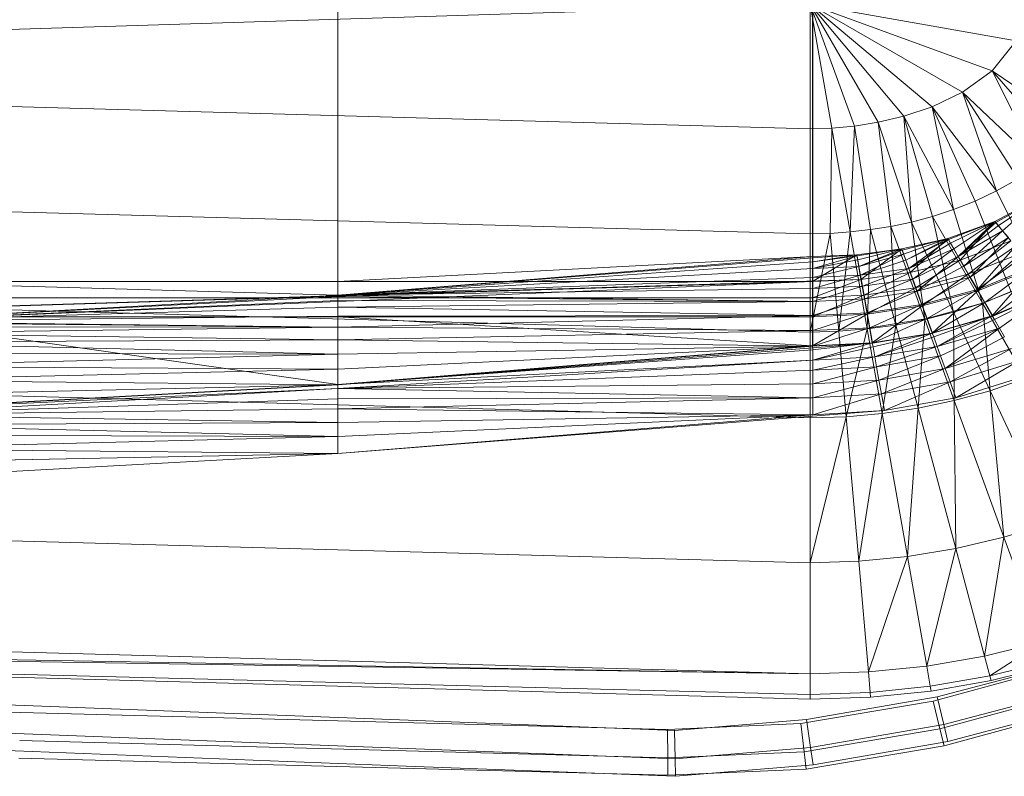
# Model space of a CAD drawing. Header units: metres. Extents: x 391.1 to 427.5, y 12.7 to 28.4.
# Tile 55 of 139: x 407.872 to 408.111, y 26.125 to 26.307. Entities that reach past the tile are written whole.
import ezdxf

# ---------------------------------------------------------------- set-up
doc = ezdxf.new("R2010")
doc.units = ezdxf.units.M
doc.layers.add('A-DETL-____-MBND', color=7, linetype='Continuous', lineweight=18)
doc.layers.add('A-GENM-____-OTLN', color=7, linetype='Continuous', lineweight=18)

# ---------------------------------------------------------------- blocks, each defined once
blk = doc.blocks.new('Family - LONDR55-XX_ZZ-ARQ-CAA-M3D-Londres55-154724-04_TEL_P1')
at = {"layer": 'A-DETL-____-MBND', "color": 253, "true_color": 0xaaaaaa}
for p, q in [((0.3742, 0.40749), (0.36709, 0.72691)), ((0.3742, 0.40749), (0.36709, 0.72691)), ((0.21897, 0.7262), (0.20299, 0.21652)), ((0.21897, 0.7262), (0.23305, 0.21652)), ((0.24439, 0.7262), (0.25847, 0.21652)), ((0.26816, 0.7262), (0.28224, 0.21652)), ((0.28568, 0.7262), (0.26951, 0.2042)), ((0.26951, 0.2042), (0.28565, 0.7256)), ((0.26951, 0.2042), (0.28565, 0.7256)), ((0.27003, 0.21593), (0.28565, 0.7256)), ((0.27003, 0.21593), (0.28565, 0.7256)), ((0.28891, 0.7262), (0.30299, 0.21652)), ((0.32395, 0.7262), (0.33803, 0.21652)), ((0.35083, 0.7262), (0.36491, 0.21652)), ((0.35578, 0.7262), (0.36491, 0.21652)), ((0.35697, 0.7262), (0.36491, 0.21652)), ((0.35697, 0.7262), (0.36986, 0.21652)), ((0.35697, 0.7262), (0.37104, 0.21652)), ((0.27003, 0.44571), (0.27003, 0.33082)), ((0.27003, 0.44571), (0.2733, 0.33082)), ((0.27003, 0.44571), (0.27003, 0.33082)), ((0.27003, 0.44571), (0.2733, 0.33082)), ((0.27003, 0.21593), (0.27965, 0.44571)), ((0.27003, 0.21593), (0.27965, 0.44571)), ((0.27003, 0.44571), (0.27003, 0.33082)), ((0.27003, 0.44571), (0.27003, 0.33082)), ((0.27965, 0.44571), (0.2733, 0.33082)), ((0.2733, 0.33082), (0.27965, 0.44571)), ((0.27965, 0.44571), (0.2733, 0.33082)), ((0.2733, 0.33082), (0.27965, 0.44571)), ((0.27965, 0.44571), (0.27362, 0.33082)), ((0.27362, 0.33082), (0.27965, 0.44571)), ((0.27392, 0.44571), (0.27392, 0.33082)), ((0.27392, 0.44571), (0.27392, 0.33082)), ((0.27965, 0.44571), (0.2746, 0.33082)), ((0.2746, 0.33082), (0.27965, 0.44571)), ((0.27965, 0.44571), (0.2762, 0.33082)), ((0.2762, 0.33082), (0.27965, 0.44571)), ((0.27965, 0.44571), (0.27837, 0.33082)), ((0.27837, 0.33082), (0.27965, 0.44571)), ((0.27859, 0.44571), (0.27859, 0.33082)), ((0.27859, 0.44571), (0.29491, 0.33082)), ((0.27859, 0.44571), (0.27859, 0.33082)), ((0.27859, 0.44571), (0.29491, 0.33082)), ((0.27965, 0.44571), (0.28105, 0.33082)), ((0.27965, 0.44571), (0.28105, 0.33082)), ((0.27996, 0.44571), (0.28105, 0.33082)), ((0.27996, 0.44571), (0.28105, 0.33082)), ((0.28094, 0.44571), (0.28105, 0.33082)), ((0.28094, 0.44571), (0.28105, 0.33082)), ((0.28254, 0.44571), (0.28105, 0.33082)), ((0.28105, 0.33082), (0.28254, 0.44571)), ((0.28254, 0.44571), (0.28415, 0.33082)), ((0.28254, 0.44571), (0.28415, 0.33082)), ((0.28471, 0.44571), (0.28415, 0.33082)), ((0.28415, 0.33082), (0.28471, 0.44571)), ((0.28471, 0.44571), (0.28758, 0.33082)), ((0.28471, 0.44571), (0.28758, 0.33082)), ((0.28739, 0.44571), (0.28758, 0.33082)), ((0.28739, 0.44571), (0.28758, 0.33082)), ((0.29049, 0.44571), (0.28758, 0.33082)), ((0.28758, 0.33082), (0.29049, 0.44571)), ((0.29049, 0.44571), (0.29124, 0.33082)), ((0.29049, 0.44571), (0.29124, 0.33082)), ((0.29392, 0.44571), (0.29124, 0.33082)), ((0.29124, 0.33082), (0.29392, 0.44571)), ((0.29392, 0.44571), (0.29501, 0.33082)), ((0.29392, 0.44571), (0.29501, 0.33082)), ((0.30126, 0.44572), (0.29491, 0.33082)), ((0.29491, 0.33082), (0.30126, 0.44572)), ((0.29758, 0.44571), (0.29501, 0.33082)), ((0.29501, 0.33082), (0.29758, 0.44571)), ((0.29501, 0.33082), (0.30135, 0.44571)), ((0.30126, 0.44572), (0.29591, 0.33077)), ((0.29591, 0.33077), (0.30126, 0.44572)), ((0.29591, 0.33077), (0.30226, 0.44566)), ((0.29591, 0.33077), (0.30226, 0.44566)), ((0.30226, 0.44566), (0.29837, 0.33077)), ((0.29837, 0.33077), (0.30226, 0.44566)), ((0.30226, 0.44566), (0.3008, 0.33077)), ((0.3008, 0.33077), (0.30226, 0.44566)), ((0.30226, 0.44566), (0.30408, 0.33077)), ((0.30226, 0.44566), (0.30408, 0.33077)), ((0.30471, 0.44566), (0.30408, 0.33077)), ((0.30408, 0.33077), (0.30471, 0.44566)), ((0.30471, 0.44566), (0.3075, 0.33077)), ((0.30471, 0.44566), (0.3075, 0.33077)), ((0.30715, 0.44566), (0.3075, 0.33077)), ((0.30715, 0.44566), (0.3075, 0.33077)), ((0.31043, 0.44566), (0.3075, 0.33077)), ((0.3075, 0.33077), (0.31043, 0.44566)), ((0.31043, 0.44566), (0.3116, 0.33076)), ((0.31043, 0.44566), (0.3116, 0.33076)), ((0.31384, 0.44566), (0.3116, 0.33076)), ((0.3116, 0.33076), (0.31384, 0.44566)), ((0.3116, 0.33076), (0.31794, 0.44566)), ((0.37612, 0.31375), (0.37121, 0.44025)), ((0.37612, 0.31375), (0.37121, 0.44025)), ((0.37121, 0.44025), (0.37612, 0.31375)), ((0.37612, 0.31375), (0.37121, 0.44025)), ((0.37805, 0.44054), (0.38296, 0.31404)), ((0.37805, 0.44054), (0.38296, 0.31404)), ((0.38227, 0.44073), (0.38718, 0.31422)), ((0.38227, 0.44073), (0.38718, 0.31422)), ((0.37833, 0.25103), (0.3742, 0.40749)), ((0.37833, 0.25103), (0.3742, 0.40749)), ((0.38517, 0.25097), (0.38104, 0.40776)), ((0.38517, 0.25097), (0.38104, 0.40776)), ((0.3894, 0.25093), (0.38526, 0.40793)), ((0.3894, 0.25093), (0.38526, 0.40793)), ((0.13594, 0.33082), (0.27003, 0.33082)), ((0.13594, 0.33082), (0.27003, 0.33082)), ((0.13594, 0.33082), (0.27003, 0.33082)), ((0.13594, 0.33082), (0.27003, 0.33082)), ((0.26396, 0.21587), (0.27003, 0.33082)), ((0.2733, 0.33082), (0.26396, 0.21587)), ((0.26396, 0.21587), (0.27003, 0.33082)), ((0.2733, 0.33082), (0.26396, 0.21587)), ((0.26396, 0.21587), (0.2733, 0.33082)), ((0.26396, 0.21587), (0.27003, 0.33082)), ((0.26396, 0.21587), (0.27003, 0.33082)), ((0.2733, 0.33082), (0.26428, 0.21587)), ((0.26428, 0.21587), (0.2733, 0.33082)), ((0.2733, 0.33082), (0.26526, 0.21587)), ((0.26526, 0.21587), (0.2733, 0.33082)), ((0.2733, 0.33082), (0.26686, 0.21587)), ((0.26686, 0.21587), (0.2733, 0.33082)), ((0.2733, 0.33082), (0.26903, 0.21587)), ((0.26903, 0.21587), (0.2733, 0.33082)), ((0.27003, 0.33082), (0.27003, 0.21593)), ((0.27003, 0.33082), (0.2733, 0.33082)), ((0.27003, 0.33082), (0.27003, 0.21593)), ((0.2733, 0.33082), (0.27003, 0.21593)), ((0.27003, 0.33082), (0.27003, 0.21593)), ((0.27003, 0.21593), (0.2733, 0.33082)), ((0.27003, 0.21593), (0.27003, 0.33082)), ((0.27003, 0.33082), (0.27392, 0.33082)), ((0.27003, 0.33082), (0.27392, 0.33082)), ((0.27003, 0.33082), (0.27003, 0.21593)), ((0.2733, 0.33082), (0.2717, 0.21587)), ((0.2717, 0.21587), (0.2733, 0.33082)), ((0.2733, 0.33082), (0.27481, 0.21587)), ((0.2733, 0.33082), (0.27362, 0.33082)), ((0.2733, 0.33082), (0.27481, 0.21587)), ((0.2733, 0.33082), (0.27362, 0.33082)), ((0.27362, 0.33082), (0.27481, 0.21587)), ((0.27362, 0.33082), (0.2746, 0.33082)), ((0.27362, 0.33082), (0.27481, 0.21587)), ((0.27362, 0.33082), (0.2746, 0.33082)), ((0.27392, 0.33082), (0.27392, 0.21593)), ((0.27392, 0.33082), (0.27859, 0.33082)), ((0.27392, 0.33082), (0.27859, 0.33082)), ((0.27392, 0.33082), (0.27392, 0.21593)), ((0.2746, 0.33082), (0.27481, 0.21587)), ((0.2746, 0.33082), (0.2762, 0.33082)), ((0.2746, 0.33082), (0.27481, 0.21587)), ((0.2746, 0.33082), (0.2762, 0.33082)), ((0.2762, 0.33082), (0.27481, 0.21587)), ((0.27481, 0.21587), (0.2762, 0.33082)), ((0.2762, 0.33082), (0.27824, 0.21587)), ((0.2762, 0.33082), (0.27837, 0.33082)), ((0.2762, 0.33082), (0.27824, 0.21587)), ((0.2762, 0.33082), (0.27837, 0.33082)), ((0.27837, 0.33082), (0.27824, 0.21587)), ((0.27824, 0.21587), (0.27837, 0.33082)), ((0.27824, 0.21587), (0.28105, 0.33082)), ((0.27824, 0.21587), (0.28105, 0.33082)), ((0.27837, 0.33082), (0.28105, 0.33082)), ((0.27837, 0.33082), (0.28105, 0.33082)), ((0.27859, 0.33082), (0.27859, 0.21593)), ((0.29491, 0.33082), (0.27859, 0.33082)), ((0.27859, 0.33082), (0.28557, 0.21593)), ((0.27859, 0.33082), (0.27859, 0.21593)), ((0.27859, 0.33082), (0.29491, 0.33082)), ((0.27859, 0.33082), (0.28557, 0.21593)), ((0.28105, 0.33082), (0.28189, 0.21587)), ((0.28105, 0.33082), (0.28415, 0.33082)), ((0.28105, 0.33082), (0.28189, 0.21587)), ((0.28105, 0.33082), (0.28415, 0.33082)), ((0.28415, 0.33082), (0.28189, 0.21587)), ((0.28189, 0.21587), (0.28415, 0.33082)), ((0.28415, 0.33082), (0.28567, 0.21587)), ((0.28415, 0.33082), (0.28758, 0.33082)), ((0.28415, 0.33082), (0.28758, 0.33082)), ((0.28415, 0.33082), (0.28567, 0.21587)), ((0.2849, 0.20142), (0.29501, 0.33082)), ((0.29491, 0.33082), (0.28557, 0.21593)), ((0.28557, 0.21593), (0.29491, 0.33082)), ((0.28758, 0.33082), (0.28567, 0.21587)), ((0.28567, 0.21587), (0.29501, 0.33082)), ((0.28567, 0.21587), (0.28758, 0.33082)), ((0.28567, 0.21587), (0.29124, 0.33082)), ((0.28567, 0.21587), (0.29124, 0.33082)), ((0.28567, 0.21587), (0.29501, 0.33082)), ((0.29491, 0.33082), (0.28657, 0.21587)), ((0.28657, 0.21587), (0.29491, 0.33082)), ((0.28758, 0.33082), (0.29124, 0.33082)), ((0.28758, 0.33082), (0.29124, 0.33082)), ((0.29491, 0.33082), (0.28902, 0.21587)), ((0.28902, 0.21587), (0.29491, 0.33082)), ((0.28902, 0.21587), (0.29591, 0.33077)), ((0.28902, 0.21587), (0.29591, 0.33077)), ((0.29124, 0.33082), (0.29501, 0.33082)), ((0.29124, 0.33082), (0.29501, 0.33082)), ((0.29591, 0.33077), (0.29146, 0.21587)), ((0.29146, 0.21587), (0.29591, 0.33077)), ((0.29591, 0.33077), (0.29474, 0.21587)), ((0.29474, 0.21587), (0.29591, 0.33077)), ((0.29491, 0.33082), (0.29591, 0.33077)), ((0.29491, 0.33082), (0.29591, 0.33077)), ((0.29591, 0.33077), (0.29816, 0.21587)), ((0.29591, 0.33077), (0.29837, 0.33077)), ((0.29591, 0.33077), (0.29816, 0.21587)), ((0.29591, 0.33077), (0.29837, 0.33077)), ((0.29837, 0.33077), (0.29816, 0.21587)), ((0.29816, 0.21587), (0.29837, 0.33077)), ((0.29816, 0.21587), (0.3008, 0.33077)), ((0.29816, 0.21587), (0.3008, 0.33077)), ((0.29837, 0.33077), (0.3008, 0.33077)), ((0.29837, 0.33077), (0.3008, 0.33077)), ((0.3008, 0.33077), (0.30225, 0.21587)), ((0.3008, 0.33077), (0.30408, 0.33077)), ((0.3008, 0.33077), (0.30225, 0.21587)), ((0.3008, 0.33077), (0.30408, 0.33077)), ((0.30124, 0.19854), (0.3116, 0.33076)), ((0.30408, 0.33077), (0.30225, 0.21587)), ((0.30225, 0.21587), (0.30408, 0.33077)), ((0.30225, 0.21587), (0.3075, 0.33077)), ((0.30225, 0.21587), (0.3075, 0.33077)), ((0.30225, 0.21587), (0.3116, 0.33076)), ((0.30225, 0.21587), (0.3116, 0.33076)), ((0.30408, 0.33077), (0.3075, 0.33077)), ((0.30408, 0.33077), (0.3075, 0.33077)), ((0.3075, 0.33077), (0.3116, 0.33076)), ((0.3075, 0.33077), (0.3116, 0.33076)), ((0.37858, 0.24933), (0.37612, 0.31375)), ((0.37858, 0.24933), (0.37612, 0.31375)), ((0.37612, 0.31375), (0.37858, 0.24933)), ((0.37858, 0.24933), (0.37612, 0.31375)), ((0.38296, 0.31404), (0.38543, 0.24916)), ((0.38296, 0.31404), (0.38543, 0.24916)), ((0.38718, 0.31422), (0.38966, 0.24905)), ((0.38718, 0.31422), (0.38966, 0.24905)), ((0.37692, 0.21873), (0.37833, 0.25103)), ((0.37692, 0.21873), (0.37833, 0.25103)), ((0.38517, 0.25097), (0.37833, 0.25103)), ((0.37833, 0.25103), (0.38517, 0.25097)), ((0.38373, 0.21793), (0.38517, 0.25097)), ((0.38373, 0.21793), (0.38517, 0.25097)), ((0.3894, 0.25093), (0.38517, 0.25097)), ((0.38517, 0.25097), (0.3894, 0.25093)), ((0.38794, 0.21744), (0.3894, 0.25093)), ((0.38794, 0.21744), (0.3894, 0.25093)), ((0.3759, 0.21736), (0.37858, 0.24933)), ((0.3759, 0.21736), (0.37858, 0.24933)), ((0.37858, 0.24933), (0.3759, 0.21736)), ((0.3759, 0.21736), (0.37858, 0.24933)), ((0.38543, 0.24916), (0.37858, 0.24933)), ((0.37858, 0.24933), (0.38543, 0.24916)), ((0.38543, 0.24916), (0.38269, 0.2164)), ((0.38543, 0.24916), (0.38269, 0.2164)), ((0.38966, 0.24905), (0.38543, 0.24916)), ((0.38543, 0.24916), (0.38966, 0.24905)), ((0.38966, 0.24905), (0.38688, 0.2158)), ((0.38966, 0.24905), (0.38688, 0.2158)), ((0.37046, 0.18578), (0.3759, 0.21736)), ((0.37046, 0.18578), (0.3759, 0.21736)), ((0.3759, 0.21736), (0.37046, 0.18578)), ((0.37046, 0.18578), (0.3759, 0.21736)), ((0.37152, 0.18674), (0.37692, 0.21873)), ((0.37152, 0.18674), (0.37692, 0.21873)), ((0.38269, 0.2164), (0.3759, 0.21736)), ((0.3759, 0.21736), (0.38269, 0.2164)), ((0.38373, 0.21793), (0.37692, 0.21873)), ((0.37692, 0.21873), (0.38373, 0.21793)), ((0.3782, 0.18512), (0.38373, 0.21793)), ((0.3782, 0.18512), (0.38373, 0.21793)), ((0.38232, 0.18411), (0.38794, 0.21744)), ((0.38232, 0.18411), (0.38794, 0.21744)), ((0.38794, 0.21744), (0.38373, 0.21793)), ((0.38373, 0.21793), (0.38794, 0.21744)), ((0.27003, 0.21593), (0.13594, 0.21593)), ((0.13594, 0.21593), (0.27003, 0.21593)), ((0.142, 0.21587), (0.26396, 0.21587)), ((0.142, 0.21587), (0.26396, 0.21587)), ((0.20299, 0.21652), (0.21178, 0.16667)), ((0.20299, 0.21652), (0.21904, 0.17244)), ((0.23305, 0.21652), (0.20299, 0.21652)), ((0.20299, 0.21652), (0.22426, 0.17968)), ((0.20299, 0.21652), (0.22776, 0.18699)), ((0.20299, 0.21652), (0.23005, 0.19381)), ((0.20299, 0.21652), (0.23151, 0.20005)), ((0.20299, 0.21652), (0.23241, 0.20581)), ((0.20299, 0.21652), (0.2329, 0.21124)), ((0.23305, 0.21652), (0.2329, 0.21124)), ((0.25847, 0.21652), (0.23305, 0.21652)), ((0.25847, 0.21652), (0.25836, 0.21167)), ((0.28224, 0.21652), (0.25836, 0.21167)), ((0.25847, 0.21652), (0.28224, 0.21652)), ((0.26352, 0.20519), (0.27003, 0.21593)), ((0.26352, 0.20519), (0.27003, 0.21593)), ((0.26396, 0.21587), (0.26352, 0.20519)), ((0.26352, 0.20519), (0.26526, 0.21587)), ((0.26352, 0.20519), (0.26396, 0.21587)), ((0.26352, 0.20519), (0.26428, 0.21587)), ((0.26352, 0.20519), (0.26428, 0.21587)), ((0.26352, 0.20519), (0.26526, 0.21587)), ((0.26352, 0.20519), (0.26396, 0.21587)), ((0.26352, 0.20519), (0.26396, 0.21587)), ((0.26526, 0.21587), (0.26383, 0.20514)), ((0.26383, 0.20514), (0.26686, 0.21587)), ((0.26383, 0.20514), (0.26526, 0.21587)), ((0.26383, 0.20514), (0.26686, 0.21587)), ((0.27003, 0.21593), (0.26396, 0.21587)), ((0.26396, 0.21587), (0.27003, 0.21593)), ((0.26396, 0.21587), (0.27003, 0.21593)), ((0.26396, 0.21587), (0.26428, 0.21587)), ((0.26396, 0.21587), (0.26428, 0.21587)), ((0.26428, 0.21587), (0.26526, 0.21587)), ((0.26428, 0.21587), (0.26526, 0.21587)), ((0.26686, 0.21587), (0.2648, 0.20497)), ((0.2648, 0.20497), (0.26686, 0.21587)), ((0.26526, 0.21587), (0.26686, 0.21587)), ((0.26526, 0.21587), (0.26686, 0.21587)), ((0.26686, 0.21587), (0.26637, 0.20469)), ((0.26637, 0.20469), (0.26686, 0.21587)), ((0.26637, 0.20469), (0.26903, 0.21587)), ((0.26637, 0.20469), (0.26903, 0.21587)), ((0.26686, 0.21587), (0.26903, 0.21587)), ((0.26686, 0.21587), (0.26903, 0.21587)), ((0.26903, 0.21587), (0.26851, 0.20431)), ((0.26851, 0.20431), (0.26903, 0.21587)), ((0.26851, 0.20431), (0.2717, 0.21587)), ((0.26851, 0.20431), (0.2717, 0.21587)), ((0.26903, 0.21587), (0.2717, 0.21587)), ((0.26903, 0.21587), (0.2717, 0.21587)), ((0.27003, 0.21593), (0.26951, 0.2042)), ((0.26951, 0.2042), (0.27003, 0.21593)), ((0.27003, 0.21593), (0.26951, 0.2042)), ((0.26951, 0.2042), (0.27003, 0.21593)), ((0.26951, 0.2042), (0.27392, 0.21593)), ((0.26951, 0.2042), (0.27392, 0.21593)), ((0.27003, 0.21593), (0.27392, 0.21593)), ((0.27003, 0.21593), (0.27392, 0.21593)), ((0.2717, 0.21587), (0.27115, 0.20385)), ((0.27115, 0.20385), (0.2717, 0.21587)), ((0.27115, 0.20385), (0.27481, 0.21587)), ((0.27115, 0.20385), (0.27481, 0.21587)), ((0.2717, 0.21587), (0.27481, 0.21587)), ((0.2717, 0.21587), (0.27481, 0.21587)), ((0.27392, 0.21593), (0.27334, 0.20352)), ((0.27334, 0.20352), (0.27392, 0.21593)), ((0.27334, 0.20352), (0.27859, 0.21593)), ((0.27334, 0.20352), (0.27859, 0.21593)), ((0.27392, 0.21593), (0.27859, 0.21593)), ((0.27392, 0.21593), (0.27859, 0.21593)), ((0.27481, 0.21587), (0.2742, 0.20331)), ((0.2742, 0.20331), (0.27481, 0.21587)), ((0.2742, 0.20331), (0.27824, 0.21587)), ((0.2742, 0.20331), (0.27824, 0.21587)), ((0.27481, 0.21587), (0.27824, 0.21587)), ((0.27481, 0.21587), (0.27824, 0.21587)), ((0.27824, 0.21587), (0.27758, 0.20272)), ((0.27758, 0.20272), (0.27824, 0.21587)), ((0.27758, 0.20272), (0.28189, 0.21587)), ((0.27758, 0.20272), (0.28189, 0.21587)), ((0.27859, 0.21593), (0.27794, 0.20271)), ((0.27794, 0.20271), (0.27859, 0.21593)), ((0.27794, 0.20271), (0.28557, 0.21593)), ((0.27794, 0.20271), (0.28557, 0.21593)), ((0.27824, 0.21587), (0.28189, 0.21587)), ((0.27824, 0.21587), (0.28189, 0.21587)), ((0.27859, 0.21593), (0.28557, 0.21593)), ((0.28557, 0.21593), (0.27859, 0.21593)), ((0.28189, 0.21587), (0.28118, 0.20208)), ((0.28118, 0.20208), (0.28189, 0.21587)), ((0.28118, 0.20208), (0.28567, 0.21587)), ((0.28118, 0.20208), (0.28567, 0.21587)), ((0.28189, 0.21587), (0.28567, 0.21587)), ((0.28189, 0.21587), (0.28567, 0.21587)), ((0.28224, 0.21652), (0.28205, 0.2096)), ((0.28224, 0.21652), (0.30299, 0.21652)), ((0.28557, 0.21593), (0.28482, 0.2015)), ((0.28482, 0.2015), (0.28557, 0.21593)), ((0.28482, 0.2015), (0.28657, 0.21587)), ((0.28482, 0.2015), (0.28902, 0.21587)), ((0.28482, 0.2015), (0.28657, 0.21587)), ((0.28482, 0.2015), (0.28902, 0.21587)), ((0.28567, 0.21587), (0.2849, 0.20142)), ((0.2849, 0.20142), (0.28567, 0.21587)), ((0.28557, 0.21593), (0.28657, 0.21587)), ((0.28557, 0.21593), (0.28657, 0.21587)), ((0.28902, 0.21587), (0.28579, 0.20127)), ((0.28579, 0.20127), (0.28902, 0.21587)), ((0.28657, 0.21587), (0.28902, 0.21587)), ((0.28657, 0.21587), (0.28902, 0.21587)), ((0.28902, 0.21587), (0.28821, 0.20085)), ((0.28821, 0.20085), (0.28902, 0.21587)), ((0.28821, 0.20085), (0.29146, 0.21587)), ((0.28821, 0.20085), (0.29146, 0.21587)), ((0.28902, 0.21587), (0.29146, 0.21587)), ((0.28902, 0.21587), (0.29146, 0.21587)), ((0.29146, 0.21587), (0.29061, 0.20042)), ((0.29061, 0.20042), (0.29146, 0.21587)), ((0.29061, 0.20042), (0.29474, 0.21587)), ((0.29061, 0.20042), (0.29474, 0.21587)), ((0.29146, 0.21587), (0.29474, 0.21587)), ((0.29146, 0.21587), (0.29474, 0.21587)), ((0.29474, 0.21587), (0.29384, 0.19985)), ((0.29384, 0.19985), (0.29474, 0.21587)), ((0.29384, 0.19985), (0.29816, 0.21587)), ((0.29384, 0.19985), (0.29816, 0.21587)), ((0.29474, 0.21587), (0.29816, 0.21587)), ((0.29474, 0.21587), (0.29816, 0.21587)), ((0.29816, 0.21587), (0.2972, 0.19926)), ((0.2972, 0.19926), (0.29816, 0.21587)), ((0.2972, 0.19926), (0.30225, 0.21587)), ((0.2972, 0.19926), (0.30225, 0.21587)), ((0.29816, 0.21587), (0.30225, 0.21587)), ((0.29816, 0.21587), (0.30225, 0.21587)), ((0.30225, 0.21587), (0.30124, 0.19854)), ((0.30124, 0.19854), (0.30225, 0.21587)), ((0.30299, 0.21652), (0.30274, 0.20779)), ((0.33803, 0.21652), (0.30274, 0.20779)), ((0.30299, 0.21652), (0.33803, 0.21652)), ((0.33803, 0.21652), (0.33765, 0.20474)), ((0.33803, 0.21652), (0.36491, 0.21652)), ((0.36491, 0.21652), (0.36443, 0.20239)), ((0.36986, 0.21652), (0.36491, 0.21652)), ((0.36986, 0.21652), (0.36936, 0.20196)), ((0.37104, 0.21652), (0.36986, 0.21652)), ((0.37104, 0.21652), (0.37054, 0.20186)), ((0.38269, 0.2164), (0.37714, 0.18417)), ((0.38269, 0.2164), (0.37714, 0.18417)), ((0.38688, 0.2158), (0.38126, 0.18317)), ((0.38688, 0.2158), (0.38126, 0.18317)), ((0.38688, 0.2158), (0.38269, 0.2164)), ((0.38269, 0.2164), (0.38688, 0.2158)), ((0.2329, 0.21124), (0.23241, 0.20581)), ((0.25836, 0.21167), (0.2329, 0.21124)), ((0.2329, 0.21124), (0.25803, 0.20681)), ((0.25836, 0.21167), (0.25803, 0.20681)), ((0.25836, 0.21167), (0.28205, 0.2096)), ((0.28205, 0.2096), (0.25803, 0.20681)), ((0.28205, 0.2096), (0.28149, 0.20268)), ((0.30274, 0.20779), (0.28149, 0.20268)), ((0.28205, 0.2096), (0.30274, 0.20779)), ((0.30274, 0.20779), (0.30196, 0.19907)), ((0.30274, 0.20779), (0.33765, 0.20474)), ((0.23241, 0.20581), (0.23151, 0.20005)), ((0.25803, 0.20681), (0.23241, 0.20581)), ((0.23241, 0.20581), (0.25747, 0.20192)), ((0.25803, 0.20681), (0.25747, 0.20192)), ((0.25803, 0.20681), (0.28149, 0.20268)), ((0.26352, 0.20519), (0.26214, 0.19434)), ((0.26214, 0.19434), (0.26352, 0.20519)), ((0.26352, 0.20519), (0.26214, 0.19434)), ((0.26214, 0.19434), (0.26352, 0.20519)), ((0.26214, 0.19434), (0.26383, 0.20514)), ((0.26214, 0.19434), (0.26383, 0.20514)), ((0.26214, 0.19434), (0.2648, 0.20497)), ((0.26214, 0.19434), (0.2648, 0.20497)), ((0.26352, 0.20519), (0.26383, 0.20514)), ((0.26352, 0.20519), (0.26383, 0.20514)), ((0.26352, 0.20519), (0.26951, 0.2042)), ((0.26352, 0.20519), (0.26951, 0.2042)), ((0.26383, 0.20514), (0.2648, 0.20497)), ((0.26383, 0.20514), (0.2648, 0.20497)), ((0.2648, 0.20497), (0.26637, 0.20469)), ((0.2648, 0.20497), (0.26637, 0.20469)), ((0.28149, 0.20268), (0.25747, 0.20192)), ((0.26214, 0.19434), (0.26637, 0.20469)), ((0.26214, 0.19434), (0.26637, 0.20469)), ((0.26214, 0.19434), (0.26951, 0.2042)), ((0.26214, 0.19434), (0.26951, 0.2042)), ((0.26637, 0.20469), (0.26244, 0.19423)), ((0.26244, 0.19423), (0.26637, 0.20469)), ((0.26637, 0.20469), (0.26336, 0.19389)), ((0.26336, 0.19389), (0.26637, 0.20469)), ((0.26336, 0.19389), (0.26851, 0.20431)), ((0.26336, 0.19389), (0.26851, 0.20431)), ((0.26851, 0.20431), (0.26486, 0.19335)), ((0.26486, 0.19335), (0.26851, 0.20431)), ((0.26637, 0.20469), (0.26851, 0.20431)), ((0.26637, 0.20469), (0.26851, 0.20431)), ((0.26851, 0.20431), (0.2669, 0.1926)), ((0.2669, 0.1926), (0.26851, 0.20431)), ((0.2669, 0.1926), (0.27115, 0.20385)), ((0.2669, 0.1926), (0.27115, 0.20385)), ((0.26951, 0.2042), (0.26786, 0.19232)), ((0.26951, 0.2042), (0.26786, 0.19232)), ((0.26786, 0.19232), (0.26951, 0.2042)), ((0.26786, 0.19232), (0.27334, 0.20352)), ((0.26786, 0.19232), (0.27334, 0.20352)), ((0.26851, 0.20431), (0.27115, 0.20385)), ((0.26851, 0.20431), (0.27115, 0.20385)), ((0.27115, 0.20385), (0.26942, 0.19169)), ((0.26942, 0.19169), (0.27115, 0.20385)), ((0.26942, 0.19169), (0.2742, 0.20331)), ((0.26942, 0.19169), (0.2742, 0.20331)), ((0.26951, 0.2042), (0.27334, 0.20352)), ((0.26951, 0.2042), (0.27334, 0.20352)), ((0.27115, 0.20385), (0.2742, 0.20331)), ((0.27115, 0.20385), (0.2742, 0.20331)), ((0.27334, 0.20352), (0.27152, 0.19099)), ((0.27152, 0.19099), (0.27334, 0.20352)), ((0.27152, 0.19099), (0.27794, 0.20271)), ((0.27152, 0.19099), (0.27794, 0.20271)), ((0.2742, 0.20331), (0.27233, 0.19063)), ((0.27233, 0.19063), (0.2742, 0.20331)), ((0.27233, 0.19063), (0.27758, 0.20272)), ((0.27233, 0.19063), (0.27758, 0.20272)), ((0.27334, 0.20352), (0.27794, 0.20271)), ((0.27334, 0.20352), (0.27794, 0.20271)), ((0.2742, 0.20331), (0.27758, 0.20272)), ((0.2742, 0.20331), (0.27758, 0.20272)), ((0.27758, 0.20272), (0.27556, 0.18945)), ((0.27556, 0.18945), (0.27758, 0.20272)), ((0.27794, 0.20271), (0.27591, 0.18939)), ((0.27591, 0.18939), (0.27794, 0.20271)), ((0.27758, 0.20272), (0.28118, 0.20208)), ((0.27758, 0.20272), (0.28118, 0.20208)), ((0.27794, 0.20271), (0.28482, 0.2015)), ((0.27794, 0.20271), (0.28482, 0.2015)), ((0.28149, 0.20268), (0.28055, 0.19574)), ((0.28149, 0.20268), (0.30196, 0.19907)), ((0.33765, 0.20474), (0.30196, 0.19907)), ((0.33765, 0.20474), (0.3365, 0.19298)), ((0.33765, 0.20474), (0.36443, 0.20239)), ((0.25747, 0.20192), (0.25668, 0.19698)), ((0.25747, 0.20192), (0.28055, 0.19574)), ((0.27556, 0.18945), (0.28118, 0.20208)), ((0.27556, 0.18945), (0.28118, 0.20208)), ((0.27591, 0.18939), (0.28482, 0.2015)), ((0.27591, 0.18939), (0.28482, 0.2015)), ((0.28118, 0.20208), (0.27899, 0.1882)), ((0.27899, 0.1882), (0.28118, 0.20208)), ((0.27899, 0.1882), (0.2849, 0.20142)), ((0.27899, 0.1882), (0.2849, 0.20142)), ((0.28118, 0.20208), (0.2849, 0.20142)), ((0.28118, 0.20208), (0.2849, 0.20142)), ((0.28482, 0.2015), (0.28247, 0.187)), ((0.28247, 0.187), (0.28482, 0.2015)), ((0.28247, 0.187), (0.28579, 0.20127)), ((0.28247, 0.187), (0.28579, 0.20127)), ((0.28247, 0.187), (0.28821, 0.20085)), ((0.28247, 0.187), (0.28821, 0.20085)), ((0.2849, 0.20142), (0.28254, 0.18691)), ((0.28821, 0.20085), (0.28339, 0.18661)), ((0.28339, 0.18661), (0.28821, 0.20085)), ((0.28482, 0.2015), (0.28579, 0.20127)), ((0.28482, 0.2015), (0.28579, 0.20127)), ((0.28821, 0.20085), (0.28569, 0.18577)), ((0.28569, 0.18577), (0.28821, 0.20085)), ((0.28569, 0.18577), (0.29061, 0.20042)), ((0.28569, 0.18577), (0.29061, 0.20042)), ((0.28579, 0.20127), (0.28821, 0.20085)), ((0.28579, 0.20127), (0.28821, 0.20085)), ((0.29061, 0.20042), (0.28798, 0.18494)), ((0.28798, 0.18494), (0.29061, 0.20042)), ((0.28821, 0.20085), (0.29061, 0.20042)), ((0.28821, 0.20085), (0.29061, 0.20042)), ((0.29061, 0.20042), (0.29384, 0.19985)), ((0.29061, 0.20042), (0.29384, 0.19985)), ((0.36443, 0.20239), (0.3365, 0.19298)), ((0.36443, 0.20239), (0.363, 0.1883)), ((0.36443, 0.20239), (0.36936, 0.20196)), ((0.36936, 0.20196), (0.36787, 0.18745)), ((0.37054, 0.20186), (0.36904, 0.18724)), ((0.36936, 0.20196), (0.37054, 0.20186)), ((0.23151, 0.20005), (0.23005, 0.19381)), ((0.23151, 0.20005), (0.25562, 0.19198)), ((0.25668, 0.19698), (0.23151, 0.20005)), ((0.30196, 0.19907), (0.28055, 0.19574)), ((0.28798, 0.18494), (0.29384, 0.19985)), ((0.28798, 0.18494), (0.29384, 0.19985)), ((0.29384, 0.19985), (0.29107, 0.18381)), ((0.29107, 0.18381), (0.29384, 0.19985)), ((0.29107, 0.18381), (0.2972, 0.19926)), ((0.29107, 0.18381), (0.2972, 0.19926)), ((0.29384, 0.19985), (0.2972, 0.19926)), ((0.29384, 0.19985), (0.2972, 0.19926)), ((0.2972, 0.19926), (0.29428, 0.18265)), ((0.29428, 0.18265), (0.2972, 0.19926)), ((0.29428, 0.18265), (0.30124, 0.19854)), ((0.29428, 0.18265), (0.30124, 0.19854)), ((0.2972, 0.19926), (0.30124, 0.19854)), ((0.2972, 0.19926), (0.30124, 0.19854)), ((0.30124, 0.19854), (0.29813, 0.18124)), ((0.30196, 0.19907), (0.30067, 0.19035)), ((0.30196, 0.19907), (0.3365, 0.19298)), ((0.25668, 0.19698), (0.25562, 0.19198)), ((0.25668, 0.19698), (0.27921, 0.18878)), ((0.28055, 0.19574), (0.25668, 0.19698)), ((0.28055, 0.19574), (0.27921, 0.18878)), ((0.28055, 0.19574), (0.30067, 0.19035)), ((0.23005, 0.19381), (0.22776, 0.18699)), ((0.23005, 0.19381), (0.25259, 0.18179)), ((0.25562, 0.19198), (0.23005, 0.19381)), ((0.23005, 0.19381), (0.25427, 0.18692)), ((0.26214, 0.19434), (0.25959, 0.18319)), ((0.25959, 0.18319), (0.26214, 0.19434)), ((0.26214, 0.19434), (0.25959, 0.18319)), ((0.25959, 0.18319), (0.26214, 0.19434)), ((0.25959, 0.18319), (0.26244, 0.19423)), ((0.25959, 0.18319), (0.26244, 0.19423)), ((0.25959, 0.18319), (0.26336, 0.19389)), ((0.25959, 0.18319), (0.26336, 0.19389)), ((0.25959, 0.18319), (0.26486, 0.19335)), ((0.25959, 0.18319), (0.26486, 0.19335)), ((0.26486, 0.19335), (0.25986, 0.18303)), ((0.25986, 0.18303), (0.26486, 0.19335)), ((0.26214, 0.19434), (0.26244, 0.19423)), ((0.26214, 0.19434), (0.26244, 0.19423)), ((0.26214, 0.19434), (0.26786, 0.19232)), ((0.26214, 0.19434), (0.26786, 0.19232)), ((0.26244, 0.19423), (0.26336, 0.19389)), ((0.26244, 0.19423), (0.26336, 0.19389)), ((0.26336, 0.19389), (0.26486, 0.19335)), ((0.26336, 0.19389), (0.26486, 0.19335)), ((0.26486, 0.19335), (0.2669, 0.1926)), ((0.26486, 0.19335), (0.2669, 0.1926)), ((0.3365, 0.19298), (0.30067, 0.19035)), ((0.3365, 0.19298), (0.33458, 0.18126)), ((0.3365, 0.19298), (0.363, 0.1883)), ((0.25562, 0.19198), (0.25427, 0.18692)), ((0.25562, 0.19198), (0.27744, 0.1818)), ((0.27921, 0.18878), (0.25562, 0.19198)), ((0.25959, 0.18319), (0.26786, 0.19232)), ((0.25959, 0.18319), (0.26786, 0.19232)), ((0.25986, 0.18303), (0.2669, 0.1926)), ((0.25986, 0.18303), (0.2669, 0.1926)), ((0.2669, 0.1926), (0.26071, 0.18254)), ((0.26071, 0.18254), (0.2669, 0.1926)), ((0.2669, 0.1926), (0.26209, 0.18174)), ((0.26209, 0.18174), (0.2669, 0.1926)), ((0.26209, 0.18174), (0.26942, 0.19169)), ((0.26209, 0.18174), (0.26942, 0.19169)), ((0.26942, 0.19169), (0.26397, 0.18066)), ((0.26397, 0.18066), (0.26942, 0.19169)), ((0.26397, 0.18066), (0.27233, 0.19063)), ((0.26397, 0.18066), (0.27233, 0.19063)), ((0.26786, 0.19232), (0.26487, 0.18021)), ((0.26786, 0.19232), (0.26487, 0.18021)), ((0.26487, 0.18021), (0.26786, 0.19232)), ((0.26487, 0.18021), (0.27152, 0.19099)), ((0.26487, 0.18021), (0.27152, 0.19099)), ((0.27233, 0.19063), (0.26629, 0.17932)), ((0.26629, 0.17932), (0.27233, 0.19063)), ((0.2669, 0.1926), (0.26942, 0.19169)), ((0.2669, 0.1926), (0.26942, 0.19169)), ((0.26786, 0.19232), (0.27152, 0.19099)), ((0.26786, 0.19232), (0.27152, 0.19099)), ((0.27152, 0.19099), (0.26824, 0.17826)), ((0.26824, 0.17826), (0.27152, 0.19099)), ((0.27233, 0.19063), (0.26898, 0.17777)), ((0.26898, 0.17777), (0.27233, 0.19063)), ((0.26942, 0.19169), (0.27233, 0.19063)), ((0.26942, 0.19169), (0.27233, 0.19063)), ((0.27152, 0.19099), (0.27591, 0.18939)), ((0.27152, 0.19099), (0.27591, 0.18939)), ((0.27233, 0.19063), (0.27556, 0.18945)), ((0.27233, 0.19063), (0.27556, 0.18945)), ((0.26824, 0.17826), (0.27591, 0.18939)), ((0.26824, 0.17826), (0.27591, 0.18939)), ((0.26898, 0.17777), (0.27556, 0.18945)), ((0.26898, 0.17777), (0.27556, 0.18945)), ((0.27556, 0.18945), (0.27195, 0.17605)), ((0.27195, 0.17605), (0.27556, 0.18945)), ((0.27195, 0.17605), (0.27899, 0.1882)), ((0.27195, 0.17605), (0.27899, 0.1882)), ((0.27591, 0.18939), (0.27228, 0.17592)), ((0.27228, 0.17592), (0.27591, 0.18939)), ((0.27899, 0.1882), (0.27512, 0.17422)), ((0.27512, 0.17422), (0.27899, 0.1882)), ((0.27556, 0.18945), (0.27899, 0.1882)), ((0.27556, 0.18945), (0.27899, 0.1882)), ((0.27591, 0.18939), (0.28247, 0.187)), ((0.27591, 0.18939), (0.28247, 0.187)), ((0.27921, 0.18878), (0.27744, 0.1818)), ((0.27899, 0.1882), (0.28254, 0.18691)), ((0.27899, 0.1882), (0.28254, 0.18691)), ((0.30067, 0.19035), (0.27921, 0.18878)), ((0.27921, 0.18878), (0.29882, 0.18164)), ((0.30067, 0.19035), (0.29882, 0.18164)), ((0.30067, 0.19035), (0.33458, 0.18126)), ((0.363, 0.1883), (0.33458, 0.18126)), ((0.363, 0.1883), (0.36059, 0.17429)), ((0.363, 0.1883), (0.36787, 0.18745)), ((0.22776, 0.18699), (0.22426, 0.17968)), ((0.22776, 0.18699), (0.24811, 0.1714)), ((0.25259, 0.18179), (0.22776, 0.18699)), ((0.22776, 0.18699), (0.25056, 0.17661)), ((0.25427, 0.18692), (0.25259, 0.18179)), ((0.25427, 0.18692), (0.27521, 0.17482)), ((0.27744, 0.1818), (0.25427, 0.18692)), ((0.27228, 0.17592), (0.28247, 0.187)), ((0.27228, 0.17592), (0.28247, 0.187)), ((0.27512, 0.17422), (0.28254, 0.18691)), ((0.27512, 0.17422), (0.28254, 0.18691)), ((0.28247, 0.187), (0.27833, 0.17243)), ((0.27833, 0.17243), (0.28247, 0.187)), ((0.27833, 0.17243), (0.28339, 0.18661)), ((0.27833, 0.17243), (0.28339, 0.18661)), ((0.28254, 0.18691), (0.27838, 0.17234)), ((0.28247, 0.187), (0.28339, 0.18661)), ((0.28247, 0.187), (0.28339, 0.18661)), ((0.28339, 0.18661), (0.28569, 0.18577)), ((0.28339, 0.18661), (0.28569, 0.18577)), ((0.36301, 0.15553), (0.37152, 0.18674)), ((0.36301, 0.15553), (0.37152, 0.18674)), ((0.36787, 0.18745), (0.36537, 0.17301)), ((0.36904, 0.18724), (0.36651, 0.1727)), ((0.36787, 0.18745), (0.36904, 0.18724)), ((0.3782, 0.18512), (0.37152, 0.18674)), ((0.37152, 0.18674), (0.3782, 0.18512)), ((0.27833, 0.17243), (0.28569, 0.18577)), ((0.27833, 0.17243), (0.28569, 0.18577)), ((0.28569, 0.18577), (0.27917, 0.17189)), ((0.27917, 0.17189), (0.28569, 0.18577)), ((0.28569, 0.18577), (0.28129, 0.17066)), ((0.28129, 0.17066), (0.28569, 0.18577)), ((0.28129, 0.17066), (0.28798, 0.18494)), ((0.28129, 0.17066), (0.28798, 0.18494)), ((0.28129, 0.17066), (0.29107, 0.18381)), ((0.28129, 0.17066), (0.29107, 0.18381)), ((0.29107, 0.18381), (0.2834, 0.16944)), ((0.2834, 0.16944), (0.29107, 0.18381)), ((0.28569, 0.18577), (0.28798, 0.18494)), ((0.28569, 0.18577), (0.28798, 0.18494)), ((0.29107, 0.18381), (0.28624, 0.1678)), ((0.28624, 0.1678), (0.29107, 0.18381)), ((0.28798, 0.18494), (0.29107, 0.18381)), ((0.28798, 0.18494), (0.29107, 0.18381)), ((0.29107, 0.18381), (0.29428, 0.18265)), ((0.29107, 0.18381), (0.29428, 0.18265)), ((0.3623, 0.15485), (0.37046, 0.18578)), ((0.3623, 0.15485), (0.37046, 0.18578)), ((0.37046, 0.18578), (0.3623, 0.15485)), ((0.3623, 0.15485), (0.37046, 0.18578)), ((0.37714, 0.18417), (0.3688, 0.15261)), ((0.37714, 0.18417), (0.3688, 0.15261)), ((0.36951, 0.15326), (0.3782, 0.18512)), ((0.36951, 0.15326), (0.3782, 0.18512)), ((0.37714, 0.18417), (0.37046, 0.18578)), ((0.37046, 0.18578), (0.37714, 0.18417)), ((0.37352, 0.15186), (0.38232, 0.18411)), ((0.37352, 0.15186), (0.38232, 0.18411)), ((0.38126, 0.18317), (0.37714, 0.18417)), ((0.37714, 0.18417), (0.38126, 0.18317)), ((0.38232, 0.18411), (0.3782, 0.18512)), ((0.3782, 0.18512), (0.38232, 0.18411)), ((0.25259, 0.18179), (0.25056, 0.17661)), ((0.27521, 0.17482), (0.25259, 0.18179)), ((0.2555, 0.1718), (0.25959, 0.18319)), ((0.2555, 0.1718), (0.25959, 0.18319)), ((0.25959, 0.18319), (0.2555, 0.1718)), ((0.2555, 0.1718), (0.25959, 0.18319)), ((0.2555, 0.1718), (0.25986, 0.18303)), ((0.2555, 0.1718), (0.25986, 0.18303)), ((0.2555, 0.1718), (0.26071, 0.18254)), ((0.2555, 0.1718), (0.26071, 0.18254)), ((0.2555, 0.1718), (0.26209, 0.18174)), ((0.2555, 0.1718), (0.26209, 0.18174)), ((0.25959, 0.18319), (0.25986, 0.18303)), ((0.25959, 0.18319), (0.25986, 0.18303)), ((0.25959, 0.18319), (0.26487, 0.18021)), ((0.25959, 0.18319), (0.26487, 0.18021)), ((0.25986, 0.18303), (0.26071, 0.18254)), ((0.25986, 0.18303), (0.26071, 0.18254)), ((0.26071, 0.18254), (0.26209, 0.18174)), ((0.26071, 0.18254), (0.26209, 0.18174)), ((0.26209, 0.18174), (0.26397, 0.18066)), ((0.26209, 0.18174), (0.26397, 0.18066)), ((0.27744, 0.1818), (0.27521, 0.17482)), ((0.27744, 0.1818), (0.29641, 0.17296)), ((0.29882, 0.18164), (0.27744, 0.1818)), ((0.28624, 0.1678), (0.29428, 0.18265)), ((0.28624, 0.1678), (0.29428, 0.18265)), ((0.29428, 0.18265), (0.2892, 0.16609)), ((0.2892, 0.16609), (0.29428, 0.18265)), ((0.2892, 0.16609), (0.29813, 0.18124)), ((0.2892, 0.16609), (0.29813, 0.18124)), ((0.29813, 0.18124), (0.29275, 0.16404)), ((0.29428, 0.18265), (0.29813, 0.18124)), ((0.29428, 0.18265), (0.29813, 0.18124)), ((0.29882, 0.18164), (0.29641, 0.17296)), ((0.29882, 0.18164), (0.33187, 0.16961)), ((0.33458, 0.18126), (0.29882, 0.18164)), ((0.33458, 0.18126), (0.33187, 0.16961)), ((0.33458, 0.18126), (0.36059, 0.17429)), ((0.38126, 0.18317), (0.37282, 0.15122)), ((0.38126, 0.18317), (0.37282, 0.15122)), ((0.22426, 0.17968), (0.21904, 0.17244)), ((0.22426, 0.17968), (0.2418, 0.1611)), ((0.24811, 0.1714), (0.22426, 0.17968)), ((0.22426, 0.17968), (0.24521, 0.16621)), ((0.2555, 0.1718), (0.26397, 0.18066)), ((0.2555, 0.1718), (0.26397, 0.18066)), ((0.2555, 0.1718), (0.26487, 0.18021)), ((0.2555, 0.1718), (0.26487, 0.18021)), ((0.26397, 0.18066), (0.25574, 0.1716)), ((0.25574, 0.1716), (0.26397, 0.18066)), ((0.26397, 0.18066), (0.25649, 0.17097)), ((0.25649, 0.17097), (0.26397, 0.18066)), ((0.26397, 0.18066), (0.25772, 0.16994)), ((0.25772, 0.16994), (0.26397, 0.18066)), ((0.25772, 0.16994), (0.26629, 0.17932)), ((0.25772, 0.16994), (0.26629, 0.17932)), ((0.26629, 0.17932), (0.25938, 0.16855)), ((0.25938, 0.16855), (0.26629, 0.17932)), ((0.26487, 0.18021), (0.26018, 0.16795)), ((0.26487, 0.18021), (0.26018, 0.16795)), ((0.26018, 0.16795), (0.26487, 0.18021)), ((0.26397, 0.18066), (0.26629, 0.17932)), ((0.26397, 0.18066), (0.26629, 0.17932)), ((0.26487, 0.18021), (0.26824, 0.17826)), ((0.26487, 0.18021), (0.26824, 0.17826)), ((0.26629, 0.17932), (0.26898, 0.17777)), ((0.26629, 0.17932), (0.26898, 0.17777)), ((0.25056, 0.17661), (0.24811, 0.1714)), ((0.2725, 0.16785), (0.25056, 0.17661)), ((0.25938, 0.16855), (0.26898, 0.17777)), ((0.25938, 0.16855), (0.26898, 0.17777)), ((0.26018, 0.16795), (0.26824, 0.17826)), ((0.26018, 0.16795), (0.26824, 0.17826)), ((0.26898, 0.17777), (0.26143, 0.16682)), ((0.26143, 0.16682), (0.26898, 0.17777)), ((0.26824, 0.17826), (0.26317, 0.16545)), ((0.26317, 0.16545), (0.26824, 0.17826)), ((0.26824, 0.17826), (0.27228, 0.17592)), ((0.26824, 0.17826), (0.27228, 0.17592)), ((0.26898, 0.17777), (0.27195, 0.17605)), ((0.26898, 0.17777), (0.27195, 0.17605)), ((0.26143, 0.16682), (0.27195, 0.17605)), ((0.26143, 0.16682), (0.27195, 0.17605)), ((0.26317, 0.16545), (0.27228, 0.17592)), ((0.26317, 0.16545), (0.27228, 0.17592)), ((0.27195, 0.17605), (0.26381, 0.16483)), ((0.26381, 0.16483), (0.27195, 0.17605)), ((0.27195, 0.17605), (0.26644, 0.16263)), ((0.26644, 0.16263), (0.27195, 0.17605)), ((0.26644, 0.16263), (0.27512, 0.17422)), ((0.26644, 0.16263), (0.27512, 0.17422)), ((0.27228, 0.17592), (0.26675, 0.16244)), ((0.26675, 0.16244), (0.27228, 0.17592)), ((0.27512, 0.17422), (0.26924, 0.16028)), ((0.26924, 0.16028), (0.27512, 0.17422)), ((0.27195, 0.17605), (0.27512, 0.17422)), ((0.27195, 0.17605), (0.27512, 0.17422)), ((0.27228, 0.17592), (0.27833, 0.17243)), ((0.27228, 0.17592), (0.27833, 0.17243)), ((0.27521, 0.17482), (0.2725, 0.16785)), ((0.27512, 0.17422), (0.27838, 0.17234)), ((0.27512, 0.17422), (0.27838, 0.17234)), ((0.27521, 0.17482), (0.29339, 0.16433)), ((0.29641, 0.17296), (0.27521, 0.17482)), ((0.36059, 0.17429), (0.33187, 0.16961)), ((0.36059, 0.17429), (0.35719, 0.16039)), ((0.36059, 0.17429), (0.36537, 0.17301)), ((0.21904, 0.17244), (0.21178, 0.16667)), ((0.21904, 0.17244), (0.23328, 0.15155)), ((0.2418, 0.1611), (0.21904, 0.17244)), ((0.21904, 0.17244), (0.23783, 0.15617)), ((0.24946, 0.16048), (0.2555, 0.1718)), ((0.24946, 0.16048), (0.2555, 0.1718)), ((0.2555, 0.1718), (0.24946, 0.16048)), ((0.24946, 0.16048), (0.2555, 0.1718)), ((0.24946, 0.16048), (0.25574, 0.1716)), ((0.24946, 0.16048), (0.25574, 0.1716)), ((0.2555, 0.1718), (0.25574, 0.1716)), ((0.2555, 0.1718), (0.25574, 0.1716)), ((0.2555, 0.1718), (0.26018, 0.16795)), ((0.2555, 0.1718), (0.26018, 0.16795)), ((0.25574, 0.1716), (0.25649, 0.17097)), ((0.25574, 0.1716), (0.25649, 0.17097)), ((0.26675, 0.16244), (0.27833, 0.17243)), ((0.26675, 0.16244), (0.27833, 0.17243)), ((0.26924, 0.16028), (0.27838, 0.17234)), ((0.26924, 0.16028), (0.27838, 0.17234)), ((0.27833, 0.17243), (0.27209, 0.15796)), ((0.27209, 0.15796), (0.27833, 0.17243)), ((0.27209, 0.15796), (0.27917, 0.17189)), ((0.27209, 0.15796), (0.27917, 0.17189)), ((0.27838, 0.17234), (0.27213, 0.15785)), ((0.27833, 0.17243), (0.27917, 0.17189)), ((0.27833, 0.17243), (0.27917, 0.17189)), ((0.27917, 0.17189), (0.28129, 0.17066)), ((0.27917, 0.17189), (0.28129, 0.17066)), ((0.29641, 0.17296), (0.29339, 0.16433)), ((0.29641, 0.17296), (0.32833, 0.15807)), ((0.33187, 0.16961), (0.29641, 0.17296)), ((0.36537, 0.17301), (0.35719, 0.16039)), ((0.36537, 0.17301), (0.36184, 0.1587)), ((0.36651, 0.1727), (0.36296, 0.1583)), ((0.36537, 0.17301), (0.36651, 0.1727)), ((0.24811, 0.1714), (0.24521, 0.16621)), ((0.26924, 0.16093), (0.24811, 0.1714)), ((0.24946, 0.16048), (0.25649, 0.17097)), ((0.24946, 0.16048), (0.25649, 0.17097)), ((0.24946, 0.16048), (0.25772, 0.16994)), ((0.24946, 0.16048), (0.25772, 0.16994)), ((0.25649, 0.17097), (0.25772, 0.16994)), ((0.25649, 0.17097), (0.25772, 0.16994)), ((0.25772, 0.16994), (0.25938, 0.16855)), ((0.25772, 0.16994), (0.25938, 0.16855)), ((0.27209, 0.15796), (0.28129, 0.17066)), ((0.27209, 0.15796), (0.28129, 0.17066)), ((0.28129, 0.17066), (0.2834, 0.16944)), ((0.28129, 0.17066), (0.2834, 0.16944)), ((0.33187, 0.16961), (0.32833, 0.15807)), ((0.33187, 0.16961), (0.35719, 0.16039))]:
    blk.add_line(p, q, dxfattribs=at)
blk = doc.blocks.new('Family - Inodor P1-154803-04_TEL_P1')
at = {"extrusion": (0, 0, -1), "zscale": -1, "rotation": 180}
blk.add_blockref('Family - LONDR55-XX_ZZ-ARQ-CAA-M3D-Londres55-154724-04_TEL_P1', (0, 0), dxfattribs=at)
blk = doc.blocks.new('LONDR55-XX_ZZ-ARQ-CAA-M3D-Londres55_ifc-1-04_TEL_P1')
at = {"layer": 'A-GENM-____-OTLN', "color": 253, "lineweight": 18, "true_color": 0xaaaaaa, "rotation": 270}
blk.add_blockref('Family - Inodor P1-154803-04_TEL_P1', (408.28015, 26.51417), dxfattribs=at)

msp = doc.modelspace()

# ---------------------------------------------------------------- block references
at = {"lineweight": 5}
msp.add_blockref('LONDR55-XX_ZZ-ARQ-CAA-M3D-Londres55_ifc-1-04_TEL_P1', (0, 0), dxfattribs=at)

doc.saveas('drawing.dxf')
